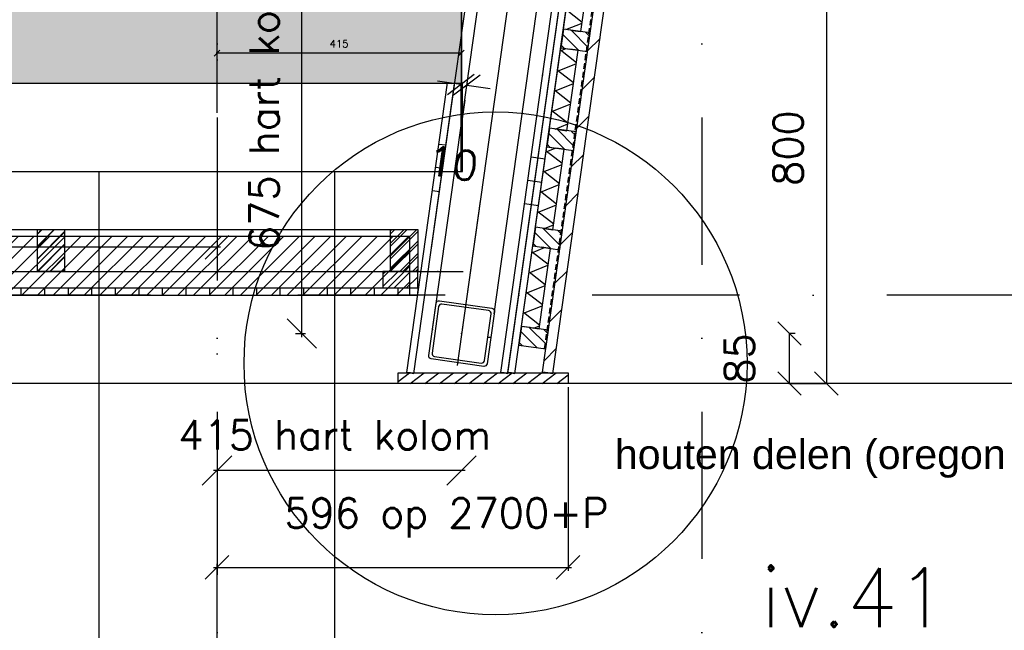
# Model space of a CAD drawing. Extents: x 151406 to 360561, y 44436 to 197234.
# Tile 29 of 57: x 166029 to 167702, y 94577 to 95614. Entities that reach past the tile are written whole.
import ezdxf

# ---------------------------------------------------------------- set-up
doc = ezdxf.new("R2010")
doc.units = 0
doc.header["$LTSCALE"] = 20
doc.header["$MEASUREMENT"] = 0
doc.header["$PDSIZE"] = -1
for name, pattern in [('DASHDOT', [25, 12.5, -6.25, 0, -6.25]), ('DASHED', [0.75, 0.5, -0.25]), ('DD1', [2.66667, 1.66667, -0.5, 0, -0.5])]:
    doc.linetypes.add(name, pattern=pattern)
doc.layers.get('0').update_dxf_attribs({"linetype": 'CONTINUOUS'})
doc.layers.get('DEFPOINTS').update_dxf_attribs({"linetype": 'CONTINUOUS'})
for name, color, linetype in [('_DETAILNUMMERS', 4, 'CONTINUOUS'), ('_DETAILNUMMERSTEKST', 4, 'CONTINUOUS'), ('A--01A1_ACEER', 1, 'CONTINUOUS'), ('A--A21--_F-23-', 9, 'CONTINUOUS'), ('A--A23--_F--3-', 9, 'CONTINUOUS'), ('A--A25--_F--3-', 9, 'CONTINUOUS'), ('A--A28--_F--3-', 1, 'CONTINUOUS'), ('A--A42--_F--3-', 9, 'CONTINUOUS'), ('A--A42--_F-23-', 9, 'CONTINUOUS'), ('A--A42--_F123-', 9, 'CONTINUOUS'), ('A--L21--', 3, 'CONTINUOUS'), ('A--L21--_F--3-', 7, 'CONTINUOUS'), ('A--L21--_F-23-', 4, 'CONTINUOUS'), ('A--L25--_F-23-', 7, 'CONTINUOUS'), ('A--L28--', 7, 'CONTINUOUS'), ('A--L28--_F--3-', 1, 'CONTINUOUS'), ('A--L28D1_KONSTRUKTIES', 1, 'CONTINUOUS'), ('A--L31D1_BUITENKOZIJN', 1, 'CONTINUOUS'), ('A--L35D1_PLAFONDS', 1, 'CONTINUOUS'), ('A--L42--', 7, 'CONTINUOUS'), ('A--L42--_F--3-', 7, 'CONTINUOUS'), ('A--L42--_F-23-', 7, 'CONTINUOUS'), ('A--M$1A-_F123-', 1, 'CONTINUOUS'), ('A--M1$A-_F123-', 1, 'CONTINUOUS'), ('A--T$1A-_F123-_0_25MM', 2, 'CONTINUOUS'), ('A--T$1A-_F123_20', 1, 'CONTINUOUS'), ('STRAMIEN', 8, 'DD1'), ('X--LR---_CP', 7, 'CONTINUOUS')]:
    doc.layers.add(name, color=color, linetype=linetype)
doc.styles.add('ALFA-0_25', font='ROMANS')
doc.styles.add('EB2', font='ARIAL.TTF')
doc.styles.add('HIEMSTRA', font='romans.shx')
doc.dimstyles.new('ALFA-0_25', dxfattribs={"dimscale": 40, "dimtxt": 2.5, "dimasz": 2.5, "dimexe": 0.3, "dimexo": 0.3, "dimgap": 1.25, "dimtad": 1, "dimdec": 0, "dimzin": 0, "dimdsep": 46, "dimtxsty": 'ALFA-0_25', "dimblk1": 'OBLIQUE', "dimblk2": 'OBLIQUE', "dimsah": 1, "dimcen": 0.09, "dimdle": 0.3, "dimclrd": 1, "dimclre": 1, "dimclrt": 2, "dimadec": 0, "dimazin": 0, "dimtfac": 1, "dimtdec": 0, "dimtofl": 0, "dimtmove": 2, "dimatfit": 3, "dimldrblk": 'OBLIQUE', "dimfxl": 0, "dimtvp": 625, "dimtolj": 1, "dimtzin": 0, "dimarcsym": 0})
doc.dimstyles.get("Standard").update_dxf_attribs({"dimscale": 40, "dimtxt": 2.5, "dimasz": 2, "dimexe": 0.3, "dimexo": 0.3, "dimgap": 2, "dimtad": 1, "dimdec": 0, "dimzin": 0, "dimdsep": 46, "dimtxsty": 'HIEMSTRA', "dimblk1": 'OBLIQUE', "dimblk2": 'OBLIQUE', "dimsah": 1, "dimcen": 0.09, "dimdle": 0.3, "dimclrd": 1, "dimclre": 1, "dimclrt": 3, "dimadec": 0, "dimazin": 0, "dimtfac": 1, "dimtdec": 4, "dimtix": 1, "dimtmove": 2, "dimatfit": 3, "dimldrblk": 'OBLIQUE', "dimfxl": 0, "dimtvp": 625, "dimtolj": 1, "dimtzin": 0, "dimarcsym": 0})
doc.dimstyles.new('STANDARD$0', dxfattribs={"dimscale": 50, "dimtxt": 2.5, "dimasz": 2, "dimexe": 2, "dimexo": 0, "dimgap": 2, "dimtad": 1, "dimdec": 0, "dimzin": 0, "dimdsep": 46, "dimtxsty": 'ALFA-0_25', "dimblk1": 'OBLIQUE', "dimblk2": 'OBLIQUE', "dimsah": 1, "dimcen": -3, "dimdle": 2, "dimclrd": 1, "dimclre": 1, "dimclrt": 2, "dimadec": 0, "dimazin": 0, "dimtfac": 0.6666666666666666, "dimtofl": 0, "dimtmove": 2, "dimatfit": 3, "dimldrblk": 'OBLIQUE', "dimfxl": 0, "dimtvp": 0.8333333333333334, "dimtolj": 1, "dimtzin": 0, "dimarcsym": 0})
pattern_1 = [(142.0001918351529, (14.85402802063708, -2.087546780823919), (-18.46976510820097, -23.64038444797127), []), (202.0001918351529, (14.85402802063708, -2.087546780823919), (11.2382909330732, -27.81547800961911), [])]
pattern_2 = [(142.0001918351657, (14.85402802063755, -2.087546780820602), (-18.46976510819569, -23.6403844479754), []), (202.0001918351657, (14.85402802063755, -2.087546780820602), (11.23829093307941, -27.8154780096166), [])]

# ---------------------------------------------------------------- blocks, each defined once
blk = doc.blocks.new('_OBLIQUE')
at = {"color": 0, "linetype": 'ByBlock'}
blk.add_line((-0.5, -0.5), (0.5, 0.5), dxfattribs=at)
blk = doc.blocks.new('*D199')
at = {"layer": 'A--M$1A-_F123-', "color": 1, "lineweight": -2}
for p, q in [((165364.2649012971, 95239.32737853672), (165364.2649012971, 95221.39636398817)), ((166364.2649012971, 95239.32737853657), (166364.2649012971, 95221.39636398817)), ((166370.2649012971, 95227.39636398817), (165358.2649012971, 95227.39636398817))]:
    blk.add_line(p, q, dxfattribs=at)
at = {"layer": 'DEFPOINTS', "color": 0}
for p in [(165364.2649012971, 95245.32737853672), (166364.2649012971, 95245.32737853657), (165364.2649012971, 95227.39636398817)]:
    blk.add_point(p, dxfattribs=at)
at = {"layer": 'A--M$1A-_F123-', "color": 1, "lineweight": -2, "xscale": 40, "yscale": 40, "zscale": 40, "rotation": 180}
blk.add_blockref('_OBLIQUE', (165364.2649012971, 95227.39636398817), dxfattribs=at)
at = {"layer": 'A--M$1A-_F123-', "color": 1, "lineweight": -2, "xscale": 40, "yscale": 40, "zscale": 40}
blk.add_blockref('_OBLIQUE', (166364.2649012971, 95227.39636398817), dxfattribs=at)
at = {"layer": 'A--M$1A-_F123-', "color": 2, "insert": (165864.2649012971, 95292.39636398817), "char_height": 50, "attachment_point": 5, "style": 'HIEMSTRA'}
blk.add_mtext('\\A1;1000', dxfattribs=at)
blk = doc.blocks.new('*D456')
at = {"color": 1, "linetype": 'ByBlock'}
for p, q in [((167335.4759969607, 95795.89793803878), (167399.3729216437, 95795.89793803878)), ((167399.3729216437, 95795.89793803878), (167399.3729216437, 94995.89793803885)), ((167335.4759969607, 94995.89793803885), (167399.3729216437, 94995.89793803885))]:
    blk.add_line(p, q, dxfattribs=at)
at = {"layer": 'DEFPOINTS', "color": 0, "linetype": 'ByBlock'}
for p in [(167335.4759969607, 95795.89793803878), (167335.4759969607, 94995.89793803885), (167399.3729216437, 94995.89793803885)]:
    blk.add_point(p, dxfattribs=at)
at = {"color": 1, "linetype": 'ByBlock', "xscale": 40, "yscale": 40, "zscale": 40}
for p, rotation in [((167399.3729216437, 95795.89793803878), 90), ((167399.3729216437, 94995.89793803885), 270)]:
    blk.add_blockref('_OBLIQUE', p, dxfattribs=dict(at, rotation=rotation))
at = {"color": 2, "linetype": 'ByBlock', "insert": (167334.3729216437, 95395.89793803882), "char_height": 50, "attachment_point": 5, "rotation": 90, "style": 'ALFA-0_25'}
blk.add_mtext('\\A1;800', dxfattribs=at)
blk = doc.blocks.new('*D457')
at = {"color": 1, "linetype": 'ByBlock'}
for p, q in [((167539.7719856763, 95080.89793803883), (167530.2575488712, 95080.89793803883)), ((167530.2575488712, 94995.89793803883), (167530.2575488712, 95080.89793803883)), ((167539.7719856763, 94995.89793803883), (167530.2575488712, 94995.89793803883))]:
    blk.add_line(p, q, dxfattribs=at)
at = {"layer": 'DEFPOINTS', "color": 0, "linetype": 'ByBlock'}
for p in [(167530.2575488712, 95080.89793803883), (167539.7719856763, 95080.89793803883), (167539.7719856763, 94995.89793803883)]:
    blk.add_point(p, dxfattribs=at)
at = {"color": 1, "linetype": 'ByBlock', "xscale": 40, "yscale": 40, "zscale": 40}
for p, rotation in [((167530.2575488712, 95080.89793803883), 90), ((167530.2575488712, 94995.89793803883), 270)]:
    blk.add_blockref('_OBLIQUE', p, dxfattribs=dict(at, rotation=rotation))
at = {"color": 2, "linetype": 'ByBlock', "insert": (167445.2575488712, 95038.39793803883), "char_height": 50, "attachment_point": 5, "rotation": 90, "style": 'ALFA-0_25'}
blk.add_mtext('\\A1;85', dxfattribs=at)
blk = doc.blocks.new('*U898')
at = {"layer": 'A--A42--_F--3-', "linetype": 'Continuous'}
h = blk.add_hatch(dxfattribs=at)
h.set_pattern_fill('ALFALINE', color=256, scale=40, angle=45, style=0)
h.set_pattern_definition([(90, (-162608.262556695, -95152.42498600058), (-40, 7.105427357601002e-15), [])])
h.paths.add_polyline_path([(0, 0), (0.0004320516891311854, 6.249999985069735), (4096.911124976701, 5.966787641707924), (4096.910692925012, -0.2832123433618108), (4096.910260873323, -6.533212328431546), (-0.0004320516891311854, -6.249999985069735)])
at = {"layer": 'A--L42--_F--3-', "color": 3, "linetype": 'Continuous'}
for points in [[(0, 0), (-0.0004320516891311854, -6.249999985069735), (4096.910260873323, -6.533212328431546), (4096.910692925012, -0.2832123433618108)], [(0, 0), (0.0004320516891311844, 6.24999998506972), (4096.911124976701, 5.966787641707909), (4096.910692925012, -0.2832123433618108)], [(0, 0), (0.0004320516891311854, 6.249999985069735), (4096.911124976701, 5.966787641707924), (4096.910692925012, -0.2832123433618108)], [(0, 0), (0.0004320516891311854, 6.249999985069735), (4096.911124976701, 5.966787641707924), (4096.910692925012, -0.2832123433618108)]]:
    blk.add_lwpolyline(points, dxfattribs=at)
blk = doc.blocks.new('*D741')
at = {"layer": 'A--M$1A-_F123-', "color": 1, "lineweight": -2}
blk.add_line((166780.2993579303, 95557.04636840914), (166362.7649012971, 95557.04636840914), dxfattribs=at)
at = {"layer": 'DEFPOINTS', "color": 0}
for p in [(166364.2649012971, 95557.04636840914), (166364.2649012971, 95557.04636840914), (166778.7993579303, 95557.04636840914)]:
    blk.add_point(p, dxfattribs=at)
at = {"layer": 'A--M$1A-_F123-', "color": 1, "lineweight": -2, "xscale": 10, "yscale": 10, "zscale": 10, "rotation": 180}
blk.add_blockref('_OBLIQUE', (166364.2649012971, 95557.04636840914), dxfattribs=at)
at = {"layer": 'A--M$1A-_F123-', "color": 1, "lineweight": -2, "xscale": 10, "yscale": 10, "zscale": 10}
blk.add_blockref('_OBLIQUE', (166778.7993579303, 95557.04636840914), dxfattribs=at)
at = {"layer": 'A--M$1A-_F123-', "color": 3, "insert": (166571.5321296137, 95573.29636840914), "char_height": 12.5, "attachment_point": 5, "style": 'HIEMSTRA'}
blk.add_mtext('\\A1;415', dxfattribs=at)
blk = doc.blocks.new('Q020279-')
at = {"layer": 'A--A25--_F--3-'}
h = blk.add_hatch(dxfattribs=at)
h.set_pattern_fill('ALFALINE', color=256, scale=15, style=0, pattern_type=2)
h.set_pattern_definition([(45, (0, 0), (-10.60660171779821, 10.60660171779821), [])])
h.paths.add_polyline_path([(0, 0), (0, 71), (46, 71), (46, 0)])
at = {"layer": 'A--L25--_F-23-', "color": 2, "linetype": 'Continuous'}
blk.add_lwpolyline([(0, 0), (0, 71), (46, 71), (46, 0)], close=True, dxfattribs=at)
at = {"layer": 'X--LR---_CP'}
for p in [(0, 0), (0, 0), (46, 0)]:
    blk.add_point(p, dxfattribs=at)
blk = doc.blocks.new('*U897')
at = {"layer": 'A--A21--_F-23-', "linetype": 'Continuous'}
h = blk.add_hatch(dxfattribs=at)
h.set_pattern_fill('ALFAISO', color=256, scale=30, angle=82.00019183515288, style=0)
h.set_pattern_definition(pattern_1)
h.paths.add_polyline_path([(0, 0), (-14.85402802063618, 2.087546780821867), (4.351395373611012, 138.7445548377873), (19.20542339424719, 136.6570080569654), (34.05945141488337, 134.5694612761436), (14.85402802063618, -2.087546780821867)])
at = {"layer": 'A--L21--_F--3-', "color": 3, "linetype": 'Continuous'}
for points in [[(0, 0), (-14.85402802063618, 2.087546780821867), (4.351395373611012, 138.7445548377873), (19.20542339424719, 136.6570080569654)], [(0, 0), (14.85402802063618, -2.087546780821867), (34.05945141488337, 134.5694612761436), (19.20542339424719, 136.6570080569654)]]:
    blk.add_lwpolyline(points, dxfattribs=at)
blk = doc.blocks.new('*U896')
at = {"layer": 'A--A21--_F-23-', "linetype": 'Continuous'}
h = blk.add_hatch(dxfattribs=at)
h.set_pattern_fill('ALFAISO', color=256, scale=30, angle=82.00019183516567, style=0)
h.set_pattern_definition(pattern_2)
h.paths.add_polyline_path([(0, 0), (-14.85402802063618, 2.087546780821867), (4.351395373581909, 138.7445548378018), (19.20542339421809, 136.65700805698), (34.05945141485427, 134.5694612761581), (14.85402802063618, -2.087546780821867)])
at = {"layer": 'A--L21--_F--3-', "color": 3, "linetype": 'Continuous'}
for points in [[(0, 0), (-14.85402802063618, 2.087546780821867), (4.351395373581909, 138.7445548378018), (19.20542339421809, 136.65700805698)], [(0, 0), (14.85402802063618, -2.087546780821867), (34.05945141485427, 134.5694612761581), (19.20542339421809, 136.65700805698)]]:
    blk.add_lwpolyline(points, dxfattribs=at)
blk = doc.blocks.new('*D807')
at = {"layer": 'A--M1$A-_F123-', "color": 1, "lineweight": -2}
for p, q in [((166960.5630597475, 94989.89793803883), (166960.5630597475, 94677.53174248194)), ((166364.2649012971, 94359.33403268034), (166364.2649012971, 94689.53174248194)), ((166358.2649012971, 94683.53174248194), (166966.5630597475, 94683.53174248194))]:
    blk.add_line(p, q, dxfattribs=at)
at = {"layer": 'DEFPOINTS', "color": 0}
for p in [(166960.5630597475, 94995.89793803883), (166960.5630597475, 94683.53174248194), (166364.2649012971, 94353.33403268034)]:
    blk.add_point(p, dxfattribs=at)
at = {"layer": 'A--M1$A-_F123-', "color": 1, "lineweight": -2, "xscale": 40, "yscale": 40, "zscale": 40, "rotation": 180}
blk.add_blockref('_OBLIQUE', (166364.2649012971, 94683.53174248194), dxfattribs=at)
at = {"layer": 'A--M1$A-_F123-', "color": 1, "lineweight": -2, "xscale": 40, "yscale": 40, "zscale": 40}
blk.add_blockref('_OBLIQUE', (166960.5630597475, 94683.53174248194), dxfattribs=at)
at = {"layer": 'A--M1$A-_F123-', "color": 2, "insert": (166753.9746411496, 94767.45968147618), "char_height": 50, "attachment_point": 5, "style": 'HIEMSTRA'}
blk.add_mtext('\\A1;596 op 2700+P', dxfattribs=at)
blk = doc.blocks.new('*U867')
at = {"layer": 'A--A21--_F-23-', "linetype": 'Continuous'}
h = blk.add_hatch(dxfattribs=at)
h.set_pattern_fill('ALFAISO', color=256, scale=30, angle=82.00019183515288, style=0)
h.set_pattern_definition(pattern_1)
h.paths.add_polyline_path([(0, 0), (-14.85402802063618, 2.087546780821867), (4.351395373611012, 138.7445548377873), (19.20542339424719, 136.6570080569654), (34.05945141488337, 134.5694612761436), (14.85402802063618, -2.087546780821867)])
at = {"layer": 'A--L21--_F--3-', "color": 3, "linetype": 'Continuous'}
for points in [[(0, 0), (-14.85402802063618, 2.087546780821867), (4.351395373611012, 138.7445548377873), (19.20542339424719, 136.6570080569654)], [(0, 0), (14.85402802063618, -2.087546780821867), (34.05945141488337, 134.5694612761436), (19.20542339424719, 136.6570080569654)]]:
    blk.add_lwpolyline(points, dxfattribs=at)
blk = doc.blocks.new('*U866')
at = {"layer": 'A--A42--_F-23-', "linetype": 'Continuous'}
h = blk.add_hatch(dxfattribs=at)
h.set_pattern_fill('ALFALINE', color=256, scale=40, style=0)
h.set_pattern_definition([(45, (-166925.990056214, -95013.89793803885), (-28.2842712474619, 28.2842712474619), [])])
h.paths.add_polyline_path([(0, 0), (-8.912405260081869, 1.252610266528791), (237.3256329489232, 1753.252610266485), (246.238038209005, 1751.999999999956), (255.1504434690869, 1750.747389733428), (8.912405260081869, -1.252610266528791)])
at = {"layer": 'A--L42--_F-23-', "color": 2, "linetype": 'Continuous'}
for points in [[(0, 0), (-8.912405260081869, 1.252610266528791), (237.3256329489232, 1753.252610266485), (246.238038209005, 1751.999999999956)], [(0, 0), (8.912405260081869, -1.252610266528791), (255.1504434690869, 1750.747389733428), (246.238038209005, 1751.999999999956)]]:
    blk.add_lwpolyline(points, dxfattribs=at)
blk = doc.blocks.new('*U865')
at = {"layer": 'A--A42--_F123-', "linetype": 'Continuous'}
h = blk.add_hatch(dxfattribs=at)
h.set_pattern_fill('ALFAPLST', color=256, scale=400, angle=-7.999999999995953, style=0)
h.set_pattern_definition([(352.0000000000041, (0, 0), (55.6692403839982, 396.107227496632), []), (352.0000000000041, (5.56692403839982, 39.6107227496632), (55.6692403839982, 396.107227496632), []), (352.0000000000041, (11.13384807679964, 79.2214454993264), (55.6692403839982, 396.107227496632), [])])
h.paths.add_polyline_path([(0, 0), (-5.941608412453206, 0.8350386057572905), (229.4453246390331, 1675.700095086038), (235.3869330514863, 1674.865056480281), (241.3285414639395, 1674.030017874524), (5.941608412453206, -0.8350386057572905)])
at = {"layer": 'A--L42--_F--3-', "color": 3, "linetype": 'Continuous'}
for points in [[(0, 0), (-5.941608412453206, 0.8350386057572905), (229.4453246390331, 1675.700095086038), (235.3869330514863, 1674.865056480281)], [(0, 0), (5.941608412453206, -0.8350386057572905), (241.3285414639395, 1674.030017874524), (235.3869330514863, 1674.865056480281)]]:
    blk.add_lwpolyline(points, dxfattribs=at)
blk = doc.blocks.new('*U864')
at = {"layer": 'A--A42--_F123-', "linetype": 'Continuous'}
h = blk.add_hatch(dxfattribs=at)
h.set_pattern_fill('ALFAPLST', color=256, scale=400, angle=-7.999999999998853, style=0)
h.set_pattern_definition([(352.0000000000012, (0, 0), (55.66924038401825, 396.1072274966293), []), (352.0000000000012, (5.566924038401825, 39.61072274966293), (55.66924038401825, 396.1072274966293), []), (352.0000000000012, (11.13384807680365, 79.22144549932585), (55.66924038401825, 396.1072274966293), [])])
h.paths.add_polyline_path([(0, 0), (-5.941608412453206, 0.8350386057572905), (229.6794869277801, 1677.3662463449), (235.6210953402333, 1676.531207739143), (241.5627037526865, 1675.696169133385), (5.941608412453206, -0.8350386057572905)])
at = {"layer": 'A--L42--_F--3-', "color": 3, "linetype": 'Continuous'}
for points in [[(0, 0), (-5.941608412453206, 0.8350386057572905), (229.6794869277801, 1677.3662463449), (235.6210953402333, 1676.531207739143)], [(0, 0), (5.941608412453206, -0.8350386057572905), (241.5627037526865, 1675.696169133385), (235.6210953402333, 1676.531207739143)]]:
    blk.add_lwpolyline(points, dxfattribs=at)
blk = doc.blocks.new('*D808')
at = {"layer": 'A--M$1A-_F123-', "color": 1, "lineweight": -2}
blk.add_line((166785.6793013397, 94847.90970617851), (166358.2649012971, 94847.90970617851), dxfattribs=at)
at = {"layer": 'DEFPOINTS', "color": 0}
for p in [(166364.2649012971, 94847.90970617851), (166364.2649012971, 94847.90970617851), (166779.6793013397, 94847.90970617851)]:
    blk.add_point(p, dxfattribs=at)
at = {"layer": 'A--M$1A-_F123-', "color": 1, "lineweight": -2, "xscale": 50, "yscale": 50, "zscale": 50, "rotation": 180}
blk.add_blockref('_OBLIQUE', (166364.2649012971, 94847.90970617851), dxfattribs=at)
at = {"layer": 'A--M$1A-_F123-', "color": 1, "lineweight": -2, "xscale": 50, "yscale": 50, "zscale": 50}
blk.add_blockref('_OBLIQUE', (166779.6793013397, 94847.90970617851), dxfattribs=at)
at = {"layer": 'A--M$1A-_F123-', "color": 2, "insert": (166564.2649012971, 94908.50161819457), "char_height": 50, "attachment_point": 5, "style": 'ALFA-0_25'}
blk.add_mtext('\\A1;415 hart kolom', dxfattribs=at)
blk = doc.blocks.new('*U863')
at = {"layer": 'A--A42--_F123-', "linetype": 'Continuous'}
h = blk.add_hatch(dxfattribs=at)
h.set_pattern_fill('ALFAPLST', color=256, scale=400, angle=-7.999999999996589, style=0)
h.set_pattern_definition([(352.0000000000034, (0, 0), (55.66924038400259, 396.1072274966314), []), (352.0000000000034, (5.566924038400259, 39.61072274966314), (55.66924038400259, 396.1072274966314), []), (352.0000000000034, (11.13384807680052, 79.22144549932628), (55.66924038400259, 396.1072274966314), [])])
h.paths.add_polyline_path([(0, 0), (-5.941608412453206, 0.8350386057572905), (63.20448226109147, 492.8350386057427), (69.14609067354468, 491.9999999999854), (75.08769908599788, 491.1649613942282), (5.941608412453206, -0.8350386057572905)])
at = {"layer": 'A--L42--_F--3-', "color": 3, "linetype": 'Continuous'}
for points in [[(0, 0), (-5.941608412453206, 0.8350386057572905), (63.20448226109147, 492.8350386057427), (69.14609067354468, 491.9999999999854)], [(0, 0), (5.941608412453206, -0.8350386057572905), (75.08769908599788, 491.1649613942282), (69.14609067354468, 491.9999999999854)]]:
    blk.add_lwpolyline(points, dxfattribs=at)
blk = doc.blocks.new('*U862')
at = {"layer": 'A--A21--_F-23-', "linetype": 'Continuous'}
h = blk.add_hatch(dxfattribs=at)
h.set_pattern_fill('ALFAISO', color=256, scale=30, angle=82.00019183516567, style=0)
h.set_pattern_definition(pattern_2)
h.paths.add_polyline_path([(0, 0), (-14.85402802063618, 2.087546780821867), (4.351395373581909, 138.7445548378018), (19.20542339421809, 136.65700805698), (34.05945141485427, 134.5694612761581), (14.85402802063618, -2.087546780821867)])
at = {"layer": 'A--L21--_F--3-', "color": 3, "linetype": 'Continuous'}
for points in [[(0, 0), (-14.85402802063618, 2.087546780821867), (4.351395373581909, 138.7445548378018), (19.20542339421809, 136.65700805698)], [(0, 0), (14.85402802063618, -2.087546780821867), (34.05945141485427, 134.5694612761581), (19.20542339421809, 136.65700805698)]]:
    blk.add_lwpolyline(points, dxfattribs=at)
blk = doc.blocks.new('Q020578-')
at = {"layer": 'A--L28--_F--3-', "color": 4, "linetype": 'Continuous'}
blk.add_lwpolyline([(-50.0147963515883, 0.0585206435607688), (-50.0147963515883, 45.05852064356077, -0.4142135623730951), (-45.0147963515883, 50.05852064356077), (44.9852036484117, 50.05852064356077, -0.4142135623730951), (49.9852036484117, 45.05852064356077), (49.9852036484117, -44.94147935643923, -0.4142135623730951), (44.9852036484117, -49.94147935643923), (-45.0147963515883, -49.94147935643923, -0.4142135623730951), (-50.0147963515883, -44.94147935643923), (-50.0147963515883, 0.0585206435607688), (-45.0147963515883, 0.0585206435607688), (-45.0147963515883, -39.94147935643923, 0.4142135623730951), (-40.0147963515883, -44.94147935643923), (39.9852036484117, -44.94147935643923, 0.4142135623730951), (44.9852036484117, -39.94147935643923), (44.9852036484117, 40.05852064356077, 0.4142135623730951), (39.9852036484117, 45.05852064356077), (-40.0147963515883, 45.05852064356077, 0.4142135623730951), (-45.0147963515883, 40.05852064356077), (-45.0147963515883, 0.0585206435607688)], format="xyb", close=True, dxfattribs=at)
at = {"layer": 'X--LR---_CP', "color": 4, "linetype": 'Continuous'}
for p in [(-50.0147963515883, 0.0585206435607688), (0, 0), (49.9852036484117, 0.0585206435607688)]:
    blk.add_point(p, dxfattribs=at)
blk = doc.blocks.new('*D809')
at = {"layer": 'A--M$1A-_F123-', "color": 1, "lineweight": -2}
for p, q in [((166778.5677496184, 95504.22279957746), (166738.9570595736, 95509.78995631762)), ((166779.0927338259, 95507.95809708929), (166778.5677496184, 95504.22279957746)), ((166788.9954063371, 95506.56630790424), (166788.4704221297, 95502.83101039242)), ((166788.4704221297, 95502.83101039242), (166828.0811121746, 95497.26385365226))]:
    blk.add_line(p, q, dxfattribs=at)
at = {"layer": 'DEFPOINTS', "color": 0}
for p in [(166779.0927338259, 95507.95809708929), (166788.9954063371, 95506.56630790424), (166788.4704221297, 95502.83101039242)]:
    blk.add_point(p, dxfattribs=at)
at = {"layer": 'A--M$1A-_F123-', "color": 1, "lineweight": -2, "xscale": 40, "yscale": 40, "zscale": 40}
for p, rotation in [((166778.5677496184, 95504.22279957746), 351.9996634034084), ((166788.4704221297, 95502.83101039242), 171.9996634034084)]:
    blk.add_blockref('_OBLIQUE', p, dxfattribs=dict(at, rotation=rotation))
at = {"layer": 'A--M$1A-_F123-', "color": 2, "insert": (166764.729931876, 95369.84082608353), "char_height": 50, "attachment_point": 5, "rotation": 351.99966340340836, "style": 'ALFA-0_25'}
blk.add_mtext('\\A1;10', dxfattribs=at)
blk = doc.blocks.new('*D810')
at = {"layer": 'A--M$1A-_F123-', "color": 1, "lineweight": -2}
for p, q in [((166497.4438063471, 95755.89793803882), (166514.4476029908, 95755.89793803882)), ((166508.4476029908, 95074.89793803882), (166508.4476029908, 95761.89793803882)), ((166497.4438063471, 95080.89793803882), (166514.4476029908, 95080.89793803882))]:
    blk.add_line(p, q, dxfattribs=at)
at = {"layer": 'DEFPOINTS', "color": 0}
for p in [(166491.4438063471, 95755.89793803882), (166508.4476029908, 95755.89793803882), (166491.4438063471, 95080.89793803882)]:
    blk.add_point(p, dxfattribs=at)
at = {"layer": 'A--M$1A-_F123-', "color": 1, "lineweight": -2, "xscale": 50, "yscale": 50, "zscale": 50}
for p, rotation in [((166508.4476029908, 95755.89793803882), 90), ((166508.4476029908, 95080.89793803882), 270)]:
    blk.add_blockref('_OBLIQUE', p, dxfattribs=dict(at, rotation=rotation))
at = {"layer": 'A--M$1A-_F123-', "color": 2, "insert": (166444.2397862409, 95477.0486269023), "char_height": 50, "attachment_point": 5, "rotation": 90, "style": 'ALFA-0_25'}
blk.add_mtext('\\A1;675 hart koker', dxfattribs=at)

msp = doc.modelspace()

# ---------------------------------------------------------------- hatches: boundary and pattern name
at = {"layer": 'A--01A1_ACEER', "linetype": 'Continuous'}
h = msp.add_hatch(dxfattribs=at)
h.set_pattern_fill('ANSI31', color=256, scale=150, style=0)
h.set_pattern_definition([(45, (-1382.783924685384, 200.0000000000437), (-13.25825214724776, 13.25825214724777), [])])
h.paths.add_polyline_path([(157446.4809766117, 95145.89793803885), (166691.8428053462, 95145.89793803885), (166691.8428053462, 95245.89793803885), (157446.4809766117, 95245.89793803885)])
at = {"layer": 'A--A23--_F--3-'}
h = msp.add_hatch(dxfattribs=at)
h.set_pattern_fill('ALFABET', color=256, scale=20, angle=1, style=0, pattern_type=2)
h.set_pattern_definition([(134, (239501.8928910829, 1.455191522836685e-11), (86.32077604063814, 83.35900445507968), []), (129, (239501.8928910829, 1.455191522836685e-11), (-143.6492232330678, -10.04493226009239), [14.99999999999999, -164.9999999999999]), (184, (239501.8928910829, 1.455191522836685e-11), (30.37155278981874, 149.9312053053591), [12, -132]), (78.54860000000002, (239489.9221228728, -0.8370767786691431), (-113.2777785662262, 139.8861835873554), [12.74803799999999, -140.2284223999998]), (132.8158, (239502.5909873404, 39.99390780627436), (-213.9934415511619, -29.37357608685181), [22.49999999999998, -247.4999999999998]), (82.36440000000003, (239484.7582021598, 37.54609860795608), (-183.5039301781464, 198.0563242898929), [19.12205759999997, -210.3425999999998]), (187.8158, (239502.5909873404, 39.99390780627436), (-183.503775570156, 198.0564676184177), [18, -198]), (158, (239482.4195093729, 30.34447898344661), (-120.7685617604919, -78.42802107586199), [15, -165]), (213, (239482.4195093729, 30.34447898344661), (-46.12453210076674, 145.8572078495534), [12, -132]), (107.5485999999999, (239472.3554667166, 23.80880413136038), (-166.8931450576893, 67.42905611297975), [12.748038, -140.2284224]), (141.5, (239501.8928910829, 1.455191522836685e-11), (-1.269640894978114, 66.61107424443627), [0, -130.4, 0, -134, 0, -132.5]), (171.5, (239501.8928910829, 1.455191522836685e-11), (-51.2292074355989, 79.78856751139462), [0, -76.39999999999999, 0, -127.4, 0, -50.5]), (211.5, (239546.4860982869, -0.7783773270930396), (-106.8269538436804, -2.646990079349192), [0, -49.99999999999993, 0, -155.9999999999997, 0, -206.9999999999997]), (221.5, (239566.48305219, -1.127425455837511), (-116.2700548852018, 22.05354758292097), [0, -64.9999999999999, 0, -103.5999999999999, 0, -146.9999999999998]), (221.5, (239566.48305219, -1.127425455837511), (-116.2700548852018, 22.05354758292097), [0, -64.9999999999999, 0, -103.5999999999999, 0, -146.9999999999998])])
h.paths.add_polyline_path([(166779.2649012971, 95505.89793803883), (156964.2122344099, 95505.89793803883), (156964.2649012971, 95755.89793803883), (166779.2649012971, 95755.89793803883)])
at = {"layer": 'A--A25--_F--3-'}
h = msp.add_hatch(dxfattribs=at)
h.set_pattern_fill('ALFALINE', color=256, scale=15, angle=-90.00000000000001, style=0)
h.set_pattern_definition([(315, (167371.7497877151, 94871.79306811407), (10.60660171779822, 10.60660171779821), [])])
h.paths.add_polyline_path([(166948.0882855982, 95566.32462590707), (166993.6406167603, 95559.9226632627), (166998.0941559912, 95591.6112414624), (166952.5418248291, 95598.01320410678)])
h = msp.add_hatch(dxfattribs=at)
h.set_pattern_fill('ALFALINE', color=256, scale=15, angle=-90.00000000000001, style=0)
h.set_pattern_definition([(315, (167348.0903605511, 94703.44749642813), (10.60660171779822, 10.60660171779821), [])])
h.paths.add_polyline_path([(166924.4288584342, 95397.97905422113), (166969.9811895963, 95391.57709157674), (166974.4347288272, 95423.26566977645), (166928.8823976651, 95429.66763242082)])
h = msp.add_hatch(dxfattribs=at)
h.set_pattern_fill('ALFALINE', color=256, scale=15, style=0)
h.set_pattern_definition([(45, (166819.6227216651, 94398.58260766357), (-10.60660171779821, 10.60660171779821), [])])
h.paths.add_polyline_path([(166059.1755942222, 95186.39204188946), (166059.1755942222, 95257.39204188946), (166105.1755942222, 95257.39204188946), (166105.1755942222, 95186.39204188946)])
h = msp.add_hatch(dxfattribs=at)
h.set_pattern_fill('ALFALINE', color=256, scale=15, style=0)
h.set_pattern_definition([(45, (167419.6227216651, 94398.58260766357), (-10.60660171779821, 10.60660171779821), [])])
h.paths.add_polyline_path([(166659.1755942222, 95186.39204188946), (166659.1755942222, 95257.39204188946), (166705.1755942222, 95257.39204188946), (166705.1755942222, 95186.39204188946)])
h = msp.add_hatch(dxfattribs=at)
h.set_pattern_fill('ALFALINE', color=256, scale=15, angle=-90.00000000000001, style=0)
h.set_pattern_definition([(315, (167324.4309333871, 94535.10192474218), (10.60660171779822, 10.60660171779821), [])])
h.paths.add_polyline_path([(166900.7694312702, 95229.63348253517), (166946.3217624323, 95223.23151989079), (166950.7753016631, 95254.92009809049), (166905.2229705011, 95261.32206073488)])
h = msp.add_hatch(dxfattribs=at)
h.set_pattern_fill('ALFALINE', color=256, scale=15, angle=-90.00000000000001, style=0, pattern_type=2)
h.set_pattern_definition([(45.00000000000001, (164713.4034656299, 95158.39177358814), (10.60660171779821, -10.60660171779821), [])])
h.paths.add_polyline_path([(166646.1755942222, 95158.39177321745), (166705.1755942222, 95158.39177321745), (166705.1755942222, 95186.39177321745), (166646.1755942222, 95186.39177321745)])
h = msp.add_hatch(dxfattribs=at)
h.set_pattern_fill('ALFALINE', color=256, scale=15, angle=-90.00000000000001, style=0, pattern_type=2)
h.set_pattern_definition([(45.00000000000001, (164713.4034656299, 95158.39177358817), (10.60660171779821, -10.60660171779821), [])])
h.paths.add_polyline_path([(166646.1755942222, 95158.39177321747), (166705.1755942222, 95158.39177321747), (166705.1755942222, 95186.39177321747), (166646.1755942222, 95186.39177321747)])
h = msp.add_hatch(dxfattribs=at)
h.set_pattern_fill('ALFALINE', color=256, scale=15, angle=-90.00000000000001, style=0)
h.set_pattern_definition([(315, (167300.7715062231, 94366.75635305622), (10.60660171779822, 10.60660171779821), [])])
h.paths.add_polyline_path([(166877.1100041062, 95061.28791084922), (166922.6623352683, 95054.88594820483), (166927.1158744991, 95086.57452640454), (166881.563543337, 95092.97648904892)])
h = msp.add_hatch(dxfattribs=at)
h.set_pattern_fill('ALFALINE', color=256, scale=15, angle=-8.000000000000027, style=0, pattern_type=2)
h.set_pattern_definition([(36.99999999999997, (39891.75586096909, -911.9999999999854), (-9.027225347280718, 11.9795326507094), [])])
h.paths.add_polyline_path([(166960.7706403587, 94995.89793803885), (166672.0798375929, 94995.89793803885), (166672.0798375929, 95013.89793803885), (166960.7706403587, 95013.89793803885)])

# ---------------------------------------------------------------- linework, layer by layer
at = {"layer": '_DETAILNUMMERS'}
msp.add_circle((166837.3548044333, 95030.13687038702), 427.2623505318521, dxfattribs=at)
at = {"layer": '_DETAILNUMMERSTEKST'}
msp.add_line((167331.2837080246, 99005.89734013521), (166778.3135762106, 95071.3104068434), dxfattribs=at)
at = {"layer": 'A--01A1_ACEER'}
for p, q in [((166364.2649012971, 95455.5565032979), (166364.2649012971, 95861.25179515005)), ((166779.2649012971, 95455.5565032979), (166779.2649012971, 95861.25179515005)), ((166785.2800765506, 95477.54443668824), (166780.2452168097, 95441.71954813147)), ((166811.2926437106, 95305.90594774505), (166771.9955854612, 95026.2928492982)), ((166565.7433812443, 95257.40028506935), (166705.1755942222, 95257.39204188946)), ((166631.6897706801, 95186.40001639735), (166782.360826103, 95186.40001639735)), ((168391.5405531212, 94995.89793803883), (165890.1677232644, 94995.89793803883))]:
    msp.add_line(p, q, dxfattribs=at)
at = {"layer": 'A--L21--_F-23-', "linetype": 'Continuous'}
for points in [[(166778.7993579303, 95505.89793803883), (156963.7466910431, 95505.89793803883), (156963.7993579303, 95755.89793803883), (166778.7993579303, 95755.89793803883)], [(166779.2649012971, 95505.89793803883), (156964.2122344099, 95505.89793803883), (156964.2649012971, 95755.89793803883), (166779.2649012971, 95755.89793803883)]]:
    msp.add_lwpolyline(points, close=True, dxfattribs=at)
at = {"layer": 'A--L25--_F-23-', "color": 2, "linetype": 'Continuous'}
for points in [[(166646.1755942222, 95158.39177321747), (166705.1755942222, 95158.39177321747), (166705.1755942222, 95186.39177321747), (166646.1755942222, 95186.39177321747)], [(166646.1755942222, 95158.39177321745), (166705.1755942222, 95158.39177321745), (166705.1755942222, 95186.39177321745), (166646.1755942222, 95186.39177321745)], [(166960.7706403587, 94995.89793803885), (166672.0798375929, 94995.89793803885), (166672.0798375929, 95013.89793803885), (166960.7706403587, 95013.89793803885)]]:
    msp.add_lwpolyline(points, close=True, dxfattribs=at)
at = {"layer": 'A--L28D1_KONSTRUKTIES'}
for p, q in [((166164.2649012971, 92445.89793803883), (166164.2649012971, 95355.89793803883)), ((166564.2649012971, 92445.89793803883), (166564.2649012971, 95355.89793803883))]:
    msp.add_line(p, q, dxfattribs=at)
for points in [[(165364.2649012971, 95505.89793803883), (165364.2649012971, 95355.89793803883), (166779.1505552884, 95355.89793803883), (166779.1505552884, 95505.78359203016)], [(165366.2649012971, 95505.89793803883), (165366.2649012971, 95355.89793803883), (166781.1015179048, 95355.89793803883), (166781.1015179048, 95505.43467291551)]]:
    msp.add_lwpolyline(points, dxfattribs=at)
at = {"layer": 'A--L31D1_BUITENKOZIJN'}
for p, q in [((162608.2649012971, 95257.39811441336), (166566.7555084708, 95257.4004801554)), ((162608.2649455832, 95186.39763462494), (166649.1214296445, 95186.40028506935))]:
    msp.add_line(p, q, dxfattribs=at)
at = {"layer": 'A--L35D1_PLAFONDS', "linetype": 'Continuous'}
msp.add_lwpolyline([(157446.4809766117, 95145.89793803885), (166691.8428053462, 95145.89793803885), (166691.8428053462, 95245.89793803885), (157446.4809766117, 95245.89793803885)], close=True, dxfattribs=at)
at = {"layer": 'A--T$1A-_F123-_0_25MM', "color": 1}
for p, q in [((166730.1515830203, 95087.79658270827), (166950.1413158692, 96652.79658270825)), ((166834.8269823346, 95114.07109623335), (167049.1681227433, 96638.87927261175)), ((166728.5487737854, 95225.71690781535), (166838.7997700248, 96010.16007027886))]:
    msp.add_line(p, q, dxfattribs=at)
at = {"layer": 'A--T$1A-_F123-_0_25MM', "color": 4, "linetype": 'DASHED'}
msp.add_line((166920.681800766, 95055.16430604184), (167030.9327970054, 95839.60746850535), dxfattribs=at)
at = {"layer": 'A--T$1A-_F123-_0_25MM'}
for points in [[(166948.0882855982, 95566.32462590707), (166993.6406167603, 95559.9226632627), (166998.0941559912, 95591.6112414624), (166952.5418248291, 95598.01320410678)], [(166924.4288584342, 95397.97905422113), (166969.9811895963, 95391.57709157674), (166974.4347288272, 95423.26566977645), (166928.8823976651, 95429.66763242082)], [(166900.7694312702, 95229.63348253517), (166946.3217624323, 95223.23151989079), (166950.7753016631, 95254.92009809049), (166905.2229705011, 95261.32206073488)], [(166877.1100041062, 95061.28791084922), (166922.6623352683, 95054.88594820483), (166927.1158744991, 95086.57452640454), (166881.563543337, 95092.97648904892)]]:
    msp.add_lwpolyline(points, close=True, dxfattribs=at)
at = {"layer": 'STRAMIEN', "linetype": 'DASHDOT'}
for p, q in [((166364.2649012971, 109950.7161111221), (166364.2649012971, 90604.88546023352)), ((167187.5325225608, 109950.7161111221), (167187.5325225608, 90540.00219489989)), ((166364.2649012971, 109923.9430171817), (166364.2649012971, 90533.49689914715)), ((185755.380306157, 95145.89793803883), (152098.7249153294, 95145.89793803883))]:
    msp.add_line(p, q, dxfattribs=at)
at = {"layer": 'X--LR---_CP', "linetype": 'Continuous'}
msp.add_point((166917.3391463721, 95519.97691477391), dxfattribs=at)
at = {"layer": 'X--LR---_CP'}
for p in [(166709.500734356, 95186.40254636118), (166739.5595000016, 95186.4000899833), (166739.5595000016, 95186.4000899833)]:
    msp.add_point(p, dxfattribs=at)

# ---------------------------------------------------------------- block references
at = {"layer": 'A--L21--'}
for name, p in [('*U867', (166967.3958598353, 95595.92570703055)), ('*U896', (166943.7364256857, 95427.58008564)), ('*U897', (166920.0769985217, 95259.23451395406)), ('Q020279-', (166059.1755942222, 95186.39204188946)), ('Q020279-', (166659.1755942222, 95186.39204188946)), ('*U862', (166896.4175713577, 95090.8889422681))]:
    msp.add_blockref(name, p, dxfattribs=at)
at = {"layer": 'A--L28--', "rotation": 171.9999999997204}
msp.add_blockref('Q020578-', (166779.6584786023, 95080.89793803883), dxfattribs=at)
at = {"layer": 'A--L42--'}
for name, p in [('*U866', (166925.990056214, 95013.89793803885)), ('*U864', (166852.2733499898, 95013.89793803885)), ('*U865', (166864.3912808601, 95013.89793803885)), ('*U863', (166692.7205935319, 95013.89793803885)), ('*U898', (162608.262556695, 95152.42498600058))]:
    msp.add_blockref(name, p, dxfattribs=at)

# ---------------------------------------------------------------- texts
at = {"layer": '_DETAILNUMMERSTEKST', "style": 'HIEMSTRA'}
msp.add_text('iv.41', height=100, dxfattribs=at).set_placement((167288.0889570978, 94582.0976512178))
at = {"layer": 'A--T$1A-_F123_20', "style": 'EB2'}
msp.add_text('houten delen (oregon pine)', height=50, dxfattribs=at).set_placement((167040.0473655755, 94850.65769837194))

# ---------------------------------------------------------------- dimensions: what is measured, and where the dimension line sits
at = {"layer": 'A--M$1A-_F123-'}
dim = msp.add_linear_dim(base=(167399.3729216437, 94995.89793803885), p1=(167335.4759969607, 95795.89793803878), p2=(167335.4759969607, 94995.89793803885), angle=90, dimstyle='STANDARD$0', override={"dimscale": 20, "dimexe": 0, "dimexo": 0, "dimcen": 0, "dimdle": 0, "dimclrt": 2, "dimtfac": 0.75, "dimtvp": 1.5}, dxfattribs=at)
dim.commit()
dim.dimension.update_dxf_attribs({"geometry": '*D456', "text_midpoint": (167334.3729216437, 95395.89793803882)})
dim = msp.add_linear_dim(base=(166508.4476029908, 95755.89793803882), p1=(166491.4438063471, 95080.89793803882), p2=(166491.4438063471, 95755.89793803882), angle=90, text='<> hart koker', dimstyle='ALFA-0_25', override={"dimscale": 20}, dxfattribs=at)
dim.commit()
dim.dimension.update_dxf_attribs({"geometry": '*D810', "text_midpoint": (166444.2397862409, 95477.0486269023), "dimtype": 160})
for base, p1, p2, override, picture, middle in [((166364.2649012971, 95557.04636840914), (166778.7993579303, 95557.04636840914), (166364.2649012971, 95557.04636840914), {"dimscale": 5}, '*D741', (166571.5321296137, 95573.29636840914)), ((165364.2649012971, 95227.39636398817), (166364.2649012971, 95245.32737853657), (165364.2649012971, 95245.32737853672), {"dimscale": 20, "dimclrt": 2}, '*D199', (165864.2649012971, 95292.39636398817))]:
    dim = msp.add_linear_dim(base=base, p1=p1, p2=p2, dimstyle='Standard', override=override, dxfattribs=at)
    dim.commit()
    dim.dimension.update_dxf_attribs({"geometry": picture, "text_midpoint": middle})
dim = msp.add_aligned_dim(p1=(166779.0927338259, 95507.95809708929), p2=(166788.9954063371, 95506.56630790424), distance=-3.77200953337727, dimstyle='STANDARD$0', override={"dimscale": 20, "dimexe": 0, "dimcen": 0, "dimdle": 0, "dimtfac": 0.75, "dimtvp": 1.5}, dxfattribs=at)
dim.commit()
dim.dimension.update_dxf_attribs({"geometry": '*D809', "text_midpoint": (166764.729931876, 95369.84082608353)})
dim = msp.add_linear_dim(base=(167336.7946425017, 95080.89793803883), p1=(167346.3090793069, 94995.89793803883), p2=(167346.3090793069, 95080.89793803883), angle=90, dimstyle='STANDARD$0', override={"dimscale": 20, "dimexe": 0, "dimexo": 0, "dimcen": 0, "dimdle": 0, "dimclrt": 2, "dimtfac": 0.75, "dimtvp": 1.5}, dxfattribs=at)
dim.commit()
dim.dimension.update_dxf_attribs({"geometry": '*D457', "text_midpoint": (167251.7946425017, 95038.39793803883), "insert": (-193.4629063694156, 0)})
dim = msp.add_linear_dim(base=(166364.2649012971, 94847.90970617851), p1=(166779.6793013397, 94847.90970617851), p2=(166364.2649012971, 94847.90970617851), text='<> hart kolom', dimstyle='ALFA-0_25', override={"dimscale": 20}, dxfattribs=at)
dim.commit()
dim.dimension.update_dxf_attribs({"geometry": '*D808', "text_midpoint": (166564.2649012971, 94908.50161819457), "dimtype": 160})
at = {"layer": 'A--M1$A-_F123-'}
dim = msp.add_linear_dim(base=(166960.5630597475, 94683.53174248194), p1=(166364.2649012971, 94353.33403268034), p2=(166960.5630597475, 94995.89793803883), text='<> op 2700+P', dimstyle='Standard', override={"dimscale": 20, "dimclrt": 2}, dxfattribs=at)
dim.commit()
dim.dimension.update_dxf_attribs({"geometry": '*D807', "text_midpoint": (166753.9746411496, 94767.45968147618), "dimtype": 160})

doc.saveas('drawing.dxf')
